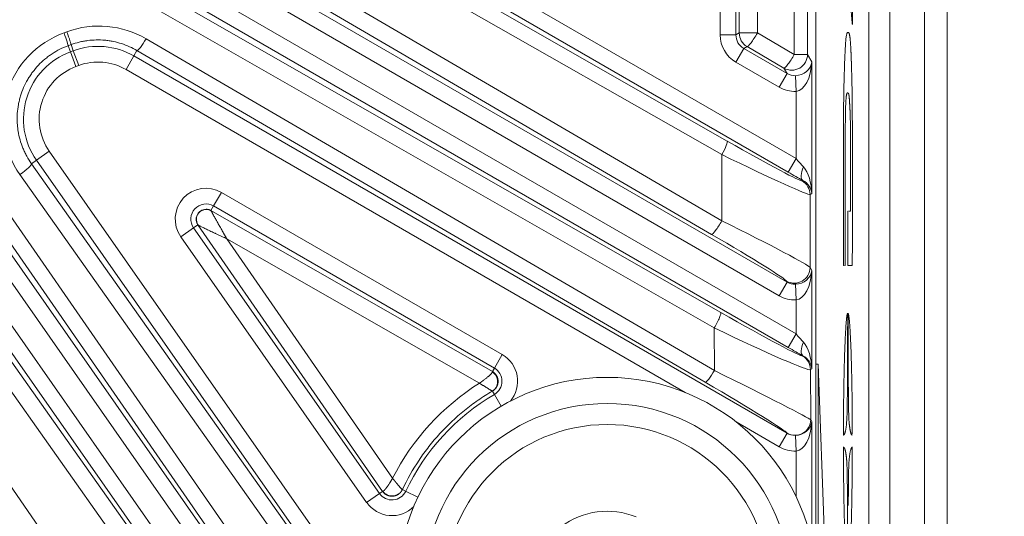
# Model space of a CAD drawing. Header units: millimetres. Extents: x 4 to 836, y 5 to 589.
# Tile 126 of 163: x 707 to 726, y 293 to 302. Entities that reach past the tile are written whole.
import ezdxf

# ---------------------------------------------------------------- set-up
doc = ezdxf.new("R2010")
doc.units = ezdxf.units.MM
doc.layers.add('1', color=7, linetype='Continuous', true_color=0xffffff)
doc.styles.add('ideas_simplex', font='simplex.shx')
doc.dimstyles.get("Standard").update_dxf_attribs({"dimtxt": 0.18, "dimasz": 0.18, "dimexe": 0.18, "dimexo": 0.0625, "dimgap": 0.09, "dimtad": 0, "dimtih": 1, "dimtoh": 1, "dimdec": 4, "dimzin": 0, "dimdsep": 46, "dimtxsty": 'Standard', "dimcen": 0.09, "dimadec": 0, "dimazin": 0, "dimtfac": 1, "dimtdec": 4, "dimtofl": 0, "dimtmove": 0, "dimatfit": 3, "dimfxl": 1, "dimtolj": 1, "dimtzin": 0, "dimarcsym": 0})

# ---------------------------------------------------------------- blocks, each defined once
blk = doc.blocks.new('_U3')
at = {"layer": '1', "color": 152, "lineweight": 13}
for p, q in [((707.442812, 308.75902), (787.573916, 308.75902)), ((726.830256, 256.097779), (787.573916, 256.097779))]:
    blk.add_line(p, q, dxfattribs=at)
at = {"layer": '1', "color": 27, "lineweight": 13}
blk.add_line((785.573916, 256.097779), (785.573916, 308.75902), dxfattribs=at)
at = {"layer": '1', "color": 87, "lineweight": 25}
for p, q in [((784.073916, 289.5309), (778.448916, 289.5309)), ((778.448916, 289.5309), (778.448916, 288.0309)), ((784.073916, 288.0309), (784.073916, 289.5309)), ((778.448916, 276.8259), (778.448916, 275.3259)), ((784.073916, 275.3259), (784.073916, 276.8259)), ((778.448916, 275.3259), (784.073916, 275.3259))]:
    blk.add_line(p, q, dxfattribs=at)
at = {"layer": '1', "color": 27, "lineweight": 18}
for points in [[(785.573916, 308.75902), (786.102897, 305.759022), (785.044935, 305.759018)], [(785.573916, 256.097779), (785.044935, 259.097777), (786.102897, 259.097781)]]:
    blk.add_solid(points, dxfattribs=at)
at = {"layer": '1', "color": 87, "linetype": 'Continuous', "lineweight": 25, "char_height": 3, "attachment_point": 7, "rotation": 90, "line_spacing_factor": 1.204819, "style": 'ideas_simplex'}
for s, insert in [('\\W1.2097;52,7', (776.607916, 276.7734)), ('\\W1.2097;2.07', (783.920416, 276.7734))]:
    blk.add_mtext(s, dxfattribs=dict(at, insert=insert))
blk = doc.blocks.new('_U7')
at = {"layer": '1', "color": 152, "lineweight": 13}
for p, q in [((727.832774, 357.09793), (811.109585, 357.09793)), ((708.853977, 241.643112), (811.109585, 241.643112))]:
    blk.add_line(p, q, dxfattribs=at)
at = {"layer": '1', "color": 27, "lineweight": 13}
blk.add_line((809.109585, 241.643112), (809.109585, 357.09793), dxfattribs=at)
at = {"layer": '1', "color": 87, "lineweight": 25}
for p, q in [((807.609585, 306.473021), (801.984585, 306.473021)), ((801.984585, 306.473021), (801.984585, 304.973021)), ((807.609585, 304.973021), (807.609585, 306.473021)), ((801.984585, 293.768021), (801.984585, 292.268021)), ((807.609585, 292.268021), (807.609585, 293.768021)), ((801.984585, 292.268021), (807.609585, 292.268021))]:
    blk.add_line(p, q, dxfattribs=at)
at = {"layer": '1', "color": 27, "lineweight": 18}
for points in [[(809.109585, 357.09793), (809.638566, 354.097932), (808.580604, 354.097928)], [(809.109585, 241.643112), (808.580604, 244.64311), (809.638566, 244.643114)]]:
    blk.add_solid(points, dxfattribs=at)
at = {"layer": '1', "color": 87, "linetype": 'Continuous', "lineweight": 25, "char_height": 3, "attachment_point": 7, "rotation": 90, "line_spacing_factor": 1.204819, "style": 'ideas_simplex'}
for s, insert in [('\\W1.1692;115,5', (800.143585, 292.230521)), ('\\W1.2097;4.55', (807.456085, 293.715521))]:
    blk.add_mtext(s, dxfattribs=dict(at, insert=insert))

msp = doc.modelspace()

# ---------------------------------------------------------------- linework, layer by layer
at = {"layer": '1', "color": 143, "linetype": 'Continuous', "lineweight": 13}
for p, q in [((724.168, 265.064), (724.168, 348.132)), ((724.601, 348.132), (724.601, 265.064))]:
    msp.add_line(p, q, dxfattribs=at)
at = {"layer": '1', "color": 143, "linetype": 'Continuous', "lineweight": 18}
msp.add_line((723.504, 347.93), (723.504, 265.265), dxfattribs=at)
at = {"layer": '1', "color": 252, "linetype": 'Continuous', "lineweight": 18}
msp.add_line((723.104, 347.847), (723.104, 268.213), dxfattribs=at)
at = {"layer": '1', "color": 27, "linetype": 'Continuous', "lineweight": 18}
for p, q in [((722.095, 291.87), (722.095, 343.326)), ((710.534, 298.784), (715.912, 295.711)), ((713.813, 293.421), (710.286, 298.513))]:
    msp.add_line(p, q, dxfattribs=at)
at = {"layer": '1', "color": 27, "linetype": 'Continuous', "lineweight": 13}
for p, q in [((721.681, 301.766), (721.681, 333.43)), ((721.933, 333.43), (721.933, 301.766)), ((720.264, 302.14), (720.264, 333.055)), ((720.564, 333.055), (720.564, 302.14)), ((720.628, 302.177), (720.628, 333.018)), ((720.975, 333.018), (720.975, 302.177)), ((712.043, 305.362), (721.714, 299.778)), ((711.778, 305.035), (720.399, 300.113)), ((721.564, 299.519), (711.894, 305.102)), ((720.296, 299.853), (711.675, 304.776)), ((710.816, 304.124), (720.296, 298.59)), ((710.559, 303.76), (721.544, 297.418)), ((720.1, 298.33), (710.619, 303.864)), ((721.394, 297.158), (710.409, 303.5)), ((709.649, 303.396), (721.714, 296.43)), ((721.564, 296.17), (709.499, 303.136)), ((709.438, 303.03), (720.277, 296.838)), ((720.152, 296.544), (709.313, 302.736)), ((707.726, 302.18), (707.781, 302.201)), ((720.564, 302.14), (720.628, 302.177)), ((720.975, 302.177), (720.628, 302.177)), ((720.975, 302.177), (721.681, 301.766)), ((709.295, 302.066), (720.155, 295.73)), ((720.264, 302.14), (720.564, 302.14)), ((707.86, 301.954), (707.805, 301.934)), ((707.805, 301.934), (707.848, 301.817)), ((707.848, 301.817), (707.903, 301.837)), ((707.951, 301.536), (707.848, 301.817)), ((707.903, 301.837), (707.86, 301.954)), ((708.006, 301.556), (707.903, 301.837)), ((709.12, 301.841), (709.061, 301.738)), ((719.98, 295.505), (709.12, 301.841)), ((720.564, 301.621), (720.714, 301.881)), ((720.778, 301.918), (720.714, 301.881)), ((720.714, 301.881), (721.544, 301.401)), ((721.484, 301.506), (720.778, 301.918)), ((708.911, 301.478), (709.061, 301.738)), ((709.061, 301.738), (721.544, 294.531)), ((721.394, 301.142), (720.564, 301.621)), ((721.933, 301.766), (721.681, 301.766)), ((721.933, 301.766), (722.014, 301.626)), ((722.014, 301.626), (722.014, 299.109)), ((708.006, 301.556), (707.951, 301.536)), ((719.597, 295.309), (708.911, 301.478)), ((721.544, 301.401), (721.484, 301.506)), ((721.394, 301.142), (721.544, 301.401)), ((721.704, 301.361), (721.714, 301.061)), ((721.714, 299.778), (721.714, 301.061)), ((705.401, 300.559), (715.629, 285.796)), ((705.029, 300.351), (716.585, 283.847)), ((715.358, 285.659), (705.131, 300.422)), ((716.339, 283.675), (704.783, 300.179)), ((707.198, 299.745), (707.104, 299.679)), ((707.444, 299.917), (707.198, 299.745)), ((718.089, 284.191), (707.198, 299.745)), ((707.444, 299.917), (714.537, 289.787)), ((720.296, 298.59), (720.296, 299.853)), ((721.714, 299.778), (721.564, 299.519)), ((707.104, 299.679), (716.849, 285.908)), ((704.711, 299.461), (715.283, 284.363)), ((716.629, 285.702), (706.883, 299.472)), ((721.832, 299.351), (721.846, 299.359)), ((704.368, 299.221), (713.743, 285.974)), ((715.038, 284.191), (704.466, 299.289)), ((713.497, 285.75), (704.122, 298.996)), ((710.585, 298.872), (710.734, 299.132)), ((710.734, 299.132), (716.099, 296.034)), ((722.014, 299.109), (721.982, 299.091)), ((721.982, 299.091), (721.982, 297.697)), ((710.534, 298.784), (710.585, 298.872)), ((715.949, 295.775), (710.585, 298.872)), ((709.957, 298.283), (710.202, 298.455)), ((710.285, 298.513), (710.202, 298.455)), ((710.202, 298.455), (713.755, 293.381)), ((713.509, 293.209), (709.957, 298.283)), ((715.664, 295.487), (710.836, 298.246)), ((710.836, 298.246), (714.005, 293.671)), ((703.523, 298.116), (712.088, 285.75)), ((721.982, 297.697), (722.014, 297.642)), ((722.014, 297.642), (722.014, 295.761)), ((721.394, 297.158), (721.544, 297.418)), ((721.544, 297.418), (721.533, 297.437)), ((721.714, 297.078), (721.704, 297.377)), ((721.714, 296.43), (721.714, 297.078)), ((720.155, 295.73), (720.152, 296.544)), ((721.564, 296.17), (721.714, 296.43)), ((715.949, 295.775), (716.099, 296.034)), ((721.84, 296.006), (721.846, 296.01)), ((715.912, 295.711), (715.949, 295.775)), ((722.014, 295.761), (721.99, 295.747)), ((721.99, 295.747), (721.994, 294.791)), ((715.951, 295.274), (715.914, 295.337)), ((715.951, 295.274), (716.082, 295.049)), ((721.394, 294.271), (720.571, 294.747)), ((721.994, 294.791), (722.014, 294.755)), ((722.014, 294.755), (722.014, 292.441)), ((721.394, 294.271), (721.544, 294.531)), ((721.544, 294.531), (721.544, 294.531)), ((721.714, 294.191), (721.704, 294.49)), ((721.714, 293.32), (721.714, 294.191)), ((713.509, 293.209), (713.755, 293.381)), ((713.755, 293.381), (713.813, 293.421)), ((714.191, 293.453), (714.254, 293.423)), ((714.49, 293.311), (714.254, 293.423))]:
    msp.add_line(p, q, dxfattribs=at)
at = {"layer": '1', "color": 18, "linetype": 'Continuous', "lineweight": 18}
for p, q in [((722.095, 295.849), (722.139, 295.849)), ((722.139, 295.849), (722.139, 281.032)), ((722.264, 292.277), (722.139, 295.849))]:
    msp.add_line(p, q, dxfattribs=at)
at = {"layer": '1', "color": 7, "linetype": 'Continuous', "lineweight": 18}
msp.add_line((722.62, 294.491), (722.63, 294.491), dxfattribs=at)
at = {"layer": '1', "color": 9, "linetype": 'Continuous', "lineweight": 18}
for radius in [4, 3.5]:
    msp.add_circle((718.104, 291.598), radius, dxfattribs=at)
at = {"layer": '1', "color": 9, "linetype": 'Continuous', "lineweight": 13}
msp.add_circle((718.104, 291.598), 3.1, dxfattribs=at)
at = {"layer": '1', "color": 27, "linetype": 'Continuous', "lineweight": 13}
for centre, radius, start, end in [((708.321, 300.531), 1.37, 110.2005, 215), ((708.376, 300.552), 1.37, 60, 110.2005), ((708.376, 300.552), 1.07, 60, 110.2005), ((708.321, 300.531), 1.07, 110.2005, 215), ((710.44, 298.621), 0.59, 60, 215), ((710.44, 298.621), 0.29, 60, 215), ((715.804, 295.524), 0.59, 320.1273, 60), ((715.804, 295.524), 0.29, 300.3629, 60), ((718.104, 291.598), 4.26, 120.3629, 154.6371), ((713.993, 293.547), 0.29, 215, 334.6371), ((713.993, 293.547), 0.59, 215, 314.8727)]:
    msp.add_arc(centre, radius, start, end, dxfattribs=at)
at = {"layer": '1', "color": 9, "linetype": 'Continuous', "lineweight": 18}
msp.add_arc((718.104, 291.598), 1.443, 67.4773, 127.4773, dxfattribs=at)
at = {"layer": '1', "color": 27, "linetype": 'Continuous', "lineweight": 13}
for centre, major_axis, ratio, start_param, end_param in [((708.395, 300.524), (-1.033, 1.456), 0.999987, 5.13785, 6.017267), ((708.34, 300.504), (-1.033, 1.456), 0.999987, 6.017267, 7.852706), ((707.701, 302.215), (-0.103, 0.282), 0.037783, 3.176524, 4.574549), ((707.756, 302.235), (-0.103, 0.282), 0.037783, 3.176524, 4.574549), ((720.928, 302.177), (0.15, -0.26), 0.999188, 4.189142, 5.235636), ((720.928, 302.177), (0.151, 0.259), 0.135523, 3.176824, 4.791334), ((709.27, 302.101), (0.151, 0.259), 0.129939, 3.176798, 4.653577), ((720.865, 302.141), (-0.52, -0.3), 0.999188, 5.759938, 6.806432), ((720.865, 302.141), (-0.26, -0.15), 0.997569, 5.759938, 6.806432), ((721.634, 301.766), (0.26, 0.15), 0.99757, 3.666246, 5.758532), ((721.634, 301.766), (0.151, 0.259), 0.135523, 3.176824, 4.791334), ((721.714, 301.626), (-0.293, -0.074), 0.867936, 1.321379, 2.857269), ((721.714, 301.626), (-0.015, -0.565), 0.530559, 0.048596, 1.584486), ((721.693, 301.662), (-0.151, 0.262), 0.992751, 2.095449, 2.651846), ((721.693, 301.662), (0.301, -0.521), 0.99757, 5.237042, 5.793439), ((720.25, 299.853), (0.149, 0.261), 0.136261, 4.790033, 6.24795), ((720.134, 300.334), (-1.7, 0.983), 0.030233, 1.745351, 3.124161), ((719.984, 300.074), (-2, 0.982), 0.027617, 1.741441, 3.120251), ((721.714, 299.803), (-0.3, 0.347), 0.034508, 1.610732, 2.100128), ((706.858, 299.507), (-0.245, -0.173), 0.14241, 1.570978, 3.106326), ((721.996, 299.618), (-0.146, -0.262), 0.422034, 4.94282, 6.24468), ((721.714, 299.109), (-0.014, 0.588), 0.509647, 4.70013, 5.746624), ((721.564, 299.543), (-0.6, 0.347), 0.030233, 1.588271, 2.077666), ((721.714, 299.109), (-0.267, 0.15), 0.922186, 3.687243, 4.733738), ((721.683, 299.091), (0.15, -0.26), 0.999188, 1.047549, 2.094043), ((720.25, 298.59), (-0.151, -0.259), 0.135523, 0.035232, 1.649742), ((719.984, 298.676), (-2, 0.982), 0.027617, 3.190064, 4.568874), ((719.834, 298.416), (-1.7, 0.983), 0.030233, 3.193974, 4.572784), ((721.683, 297.697), (-0.26, -0.15), 0.99757, 0.524653, 2.61694), ((721.714, 297.642), (-0.293, -0.074), 0.867936, 1.321379, 2.857269), ((721.714, 297.642), (-0.015, -0.565), 0.530559, 0.048596, 1.584486), ((721.693, 297.678), (-0.151, 0.262), 0.992751, 2.095449, 2.651846), ((721.693, 297.678), (0.301, -0.521), 0.99757, 5.237042, 5.793439), ((720.127, 296.579), (0.149, 0.26), 0.129405, 4.652393, 6.247983), ((720.137, 296.987), (-1.704, 0.98), 0.030298, 1.670422, 3.12404), ((719.987, 296.728), (-2.004, 0.98), 0.04178, 1.673469, 3.127088), ((721.714, 296.454), (-0.3, 0.347), 0.034508, 1.610732, 2.100128), ((721.564, 296.194), (-0.6, 0.347), 0.030233, 1.588271, 2.077666), ((721.996, 296.27), (0.146, 0.262), 0.422034, 1.801227, 3.103087), ((721.714, 295.761), (-0.014, 0.588), 0.509647, 4.70013, 5.746624), ((721.69, 295.747), (-0.15, 0.26), 0.999188, 4.189142, 5.235636), ((721.714, 295.761), (-0.267, 0.15), 0.922186, 3.687243, 4.733738), ((720.13, 295.765), (0.151, 0.259), 0.129939, 3.176798, 4.653577), ((719.991, 295.776), (-2.004, 0.988), 0.013807, 3.183614, 4.637233), ((718.115, 291.582), (-2.668, 3.76), 0.999987, 6.22647, 6.766617), ((719.841, 295.517), (-1.704, 0.99), 0.03044, 3.194587, 4.648206), ((721.694, 294.791), (0.26, 0.15), 0.99757, 3.666246, 5.758532), ((721.714, 294.755), (-0.293, -0.074), 0.867936, 1.321379, 2.857269), ((721.714, 294.755), (-0.015, -0.565), 0.530559, 0.048596, 1.584486), ((721.693, 294.792), (-0.151, 0.262), 0.992751, 2.095449, 2.651846), ((721.693, 294.792), (-0.301, 0.521), 0.99757, 2.095449, 2.651846)]:
    msp.add_ellipse(centre, major_axis=major_axis, ratio=ratio, start_param=start_param, end_param=end_param, dxfattribs=at)
at = {"layer": '1', "color": 7, "linetype": 'Continuous', "lineweight": 18}
for points, degree, knots in [([(722.739, 304.93), (722.739, 304.93), (722.736, 304.93), (722.732, 304.93), (722.727, 304.93), (722.722, 304.93), (722.722, 304.932), (722.722, 304.949), (722.722, 305.179), (722.722, 305.564), (722.722, 305.564), (722.722, 305.564), (722.702, 305.356), (722.687, 305.191), (722.663, 304.94), (722.663, 304.94), (722.663, 304.94), (722.695, 304.595), (722.738, 304.119), (722.774, 303.73), (722.791, 303.547), (722.791, 303.547), (722.791, 303.547), (722.791, 303.231), (722.791, 302.955), (722.791, 302.666), (722.791, 302.327), (722.791, 302.327), (722.791, 302.327), (722.779, 302.47), (722.773, 302.537), (722.755, 302.75), (722.722, 303.146), (722.683, 303.624), (722.659, 303.904), (722.634, 304.21), (722.633, 304.218), (722.624, 304.335), (722.616, 304.613), (722.616, 304.959), (722.616, 305.285), (722.623, 305.555), (722.633, 305.68), (722.633, 305.679), (722.633, 305.679), (722.633, 305.679), (722.633, 305.679), (722.633, 305.679), (722.633, 305.681), (722.633, 305.682)], 8, [0, 0, 0, 0, 0, 0, 0, 0, 0, 0.00961, 0.033766, 0.057922, 0.082078, 0.106234, 0.130389, 0.154545, 0.178701, 0.202857, 0.227013, 0.251169, 0.275325, 0.29948, 0.323636, 0.347792, 0.371948, 0.396104, 0.42026, 0.444415, 0.468571, 0.492727, 0.516883, 0.541039, 0.565195, 0.589351, 0.613506, 0.637662, 0.661818, 0.685974, 0.71013, 0.734286, 0.758442, 0.782597, 0.806753, 0.830909, 0.855065, 0.879221, 0.903377, 0.927532, 0.951688, 0.975844, 1, 1, 1, 1, 1, 1, 1, 1, 1]), ([(722.63, 297.735), (722.63, 297.735), (722.627, 297.735), (722.624, 297.735), (722.62, 297.735), (722.62, 297.735), (722.62, 297.735), (722.62, 298.398), (722.62, 299.125), (722.62, 299.868), (722.62, 299.896), (722.62, 300.56), (722.626, 301.069), (722.635, 301.373), (722.645, 301.729), (722.66, 302.02), (722.679, 302.193), (722.705, 302.193), (722.73, 302.193), (722.744, 302.113), (722.754, 302.011), (722.761, 301.903), (722.77, 301.702), (722.779, 301.365), (722.786, 301.107), (722.79, 300.713), (722.791, 300.195), (722.791, 300.195), (722.791, 299.916), (722.791, 299.916), (722.791, 299.916), (722.791, 299.545), (722.791, 299.23), (722.791, 298.795), (722.79, 298.351), (722.79, 298.061), (722.79, 297.735), (722.79, 297.735), (722.79, 297.735), (722.781, 297.735), (722.772, 297.735), (722.758, 297.735), (722.747, 297.735), (722.74, 297.735), (722.736, 297.735), (722.736, 297.735)], 6, [0, 0, 0, 0, 0, 0, 0, 0.010571, 0.036607, 0.062644, 0.08868, 0.114716, 0.140753, 0.166789, 0.192825, 0.218862, 0.244898, 0.270934, 0.296971, 0.323007, 0.349043, 0.37508, 0.401116, 0.427152, 0.453189, 0.479225, 0.505261, 0.531298, 0.557334, 0.58337, 0.609407, 0.635443, 0.661479, 0.687516, 0.713552, 0.739588, 0.765624, 0.791661, 0.817697, 0.843733, 0.86977, 0.895806, 0.921842, 0.947879, 0.973915, 0.999951, 1, 1, 1, 1, 1, 1, 1]), ([(722.703, 301.037), (722.701, 301.037), (722.696, 301.035), (722.687, 301.027), (722.674, 300.998), (722.664, 300.89), (722.658, 300.689), (722.654, 300.35), (722.654, 299.825), (722.654, 299.753), (722.654, 299.202), (722.654, 298.666), (722.654, 298.207), (722.654, 297.735), (722.654, 297.735), (722.654, 297.735), (722.649, 297.735), (722.645, 297.735), (722.641, 297.735), (722.64, 297.735)], 6, [0, 0, 0, 0, 0, 0, 0, 0.042792, 0.118078, 0.193364, 0.268649, 0.343935, 0.419221, 0.494506, 0.569792, 0.645078, 0.720363, 0.795649, 0.870935, 0.94622, 1, 1, 1, 1, 1, 1, 1]), ([(722.756, 299.709), (722.756, 299.74), (722.756, 299.8), (722.756, 299.903), (722.756, 300.15), (722.754, 300.416), (722.751, 300.575), (722.746, 300.716), (722.738, 300.836), (722.733, 300.928), (722.727, 300.988), (722.721, 301.014), (722.716, 301.025), (722.714, 301.029)], 6, [0, 0, 0, 0, 0, 0, 0, 0.127686, 0.255372, 0.383058, 0.510745, 0.638431, 0.766117, 0.893803, 1, 1, 1, 1, 1, 1, 1]), ([(722.75, 298.773), (722.75, 298.773), (722.752, 298.773), (722.754, 298.773), (722.756, 298.773), (722.756, 298.773), (722.756, 298.773), (722.756, 298.961), (722.756, 299.217), (722.756, 299.496), (722.756, 299.615), (722.756, 299.679), (722.756, 299.709)], 6, [0, 0, 0, 0, 0, 0, 0, 0.028729, 0.190608, 0.352486, 0.514365, 0.676243, 0.838122, 1, 1, 1, 1, 1, 1, 1]), ([(722.728, 297.735), (722.726, 297.735), (722.722, 297.735), (722.717, 297.735), (722.712, 297.735), (722.705, 297.735), (722.705, 297.735), (722.705, 297.735), (722.705, 298.007), (722.705, 298.248), (722.705, 298.496), (722.705, 298.762), (722.705, 298.773), (722.705, 298.773), (722.708, 298.773), (722.711, 298.773), (722.712, 298.773)], 6, [0, 0, 0, 0, 0, 0, 0, 0.05168, 0.148746, 0.245813, 0.342879, 0.439946, 0.537012, 0.634079, 0.731146, 0.828212, 0.925279, 1, 1, 1, 1, 1, 1, 1]), ([(722.721, 298.773), (722.722, 298.773), (722.726, 298.773), (722.73, 298.773), (722.734, 298.773), (722.737, 298.773), (722.74, 298.773), (722.742, 298.773), (722.743, 298.773)], 6, [0, 0, 0, 0, 0, 0, 0, 0.336757, 0.962847, 1, 1, 1, 1, 1, 1, 1]), ([(722.787, 294.492), (722.785, 294.492), (722.782, 294.494), (722.774, 294.5), (722.757, 294.526), (722.731, 294.682), (722.723, 294.811), (722.72, 294.91), (722.719, 294.987), (722.715, 295.21), (722.712, 295.606), (722.709, 296.185), (722.709, 296.586), (722.709, 296.824), (722.709, 296.824), (722.709, 296.824), (722.709, 296.824), (722.709, 296.824), (722.709, 296.823), (722.71, 296.823)], 5, [0, 0, 0, 0, 0, 0, 0.055849, 0.123288, 0.190728, 0.258167, 0.325606, 0.393046, 0.460485, 0.527924, 0.595364, 0.662803, 0.730243, 0.797682, 0.865121, 0.932561, 1, 1, 1, 1, 1, 1]), ([(722.71, 296.823), (722.71, 296.822), (722.711, 296.821), (722.713, 296.816), (722.719, 296.799), (722.733, 296.708), (722.748, 296.517), (722.765, 296.162), (722.777, 295.734), (722.787, 295.159), (722.789, 294.801), (722.79, 294.607), (722.79, 294.541), (722.79, 294.519), (722.79, 294.512)], 5, [0, 0, 0, 0, 0, 0, 0.10399, 0.207979, 0.311969, 0.415958, 0.519948, 0.623937, 0.727927, 0.831917, 0.935906, 1, 1, 1, 1, 1, 1]), ([(722.7, 291.938), (722.7, 291.939), (722.699, 291.94), (722.696, 291.945), (722.691, 291.961), (722.681, 292.026), (722.669, 292.145), (722.659, 292.315), (722.651, 292.484), (722.645, 292.641), (722.64, 292.799), (722.635, 292.96), (722.63, 293.197), (722.626, 293.405), (722.624, 293.629), (722.621, 293.838), (722.62, 294.032), (722.62, 294.217), (722.62, 294.252), (722.62, 294.27), (722.621, 294.27), (722.622, 294.269), (722.624, 294.268), (722.625, 294.267), (722.626, 294.267)], 5, [0, 0, 0, 0, 0, 0, 0.052025, 0.10405, 0.156075, 0.2081, 0.260125, 0.31215, 0.364176, 0.416201, 0.468226, 0.520251, 0.572276, 0.624301, 0.676326, 0.728351, 0.780376, 0.832401, 0.884426, 0.936451, 0.988476, 1, 1, 1, 1, 1, 1]), ([(722.628, 294.265), (722.629, 294.264), (722.631, 294.261), (722.637, 294.254), (722.649, 294.234), (722.664, 294.171), (722.677, 294.077), (722.684, 294.002), (722.688, 293.899), (722.689, 293.851), (722.693, 293.71), (722.696, 293.435), (722.699, 292.997), (722.7, 292.573), (722.701, 292.243), (722.701, 292.036), (722.701, 291.991), (722.701, 291.957), (722.701, 291.937), (722.701, 291.937), (722.701, 291.937), (722.701, 291.937), (722.701, 291.937), (722.7, 291.937), (722.7, 291.938)], 5, [0, 0, 0, 0, 0, 0, 0.025643, 0.076925, 0.128207, 0.179489, 0.230771, 0.282053, 0.333335, 0.384617, 0.435899, 0.487181, 0.538463, 0.589744, 0.641026, 0.692308, 0.74359, 0.794872, 0.846154, 0.897436, 0.948718, 1, 1, 1, 1, 1, 1]), ([(722.79, 294.266), (722.79, 294.265), (722.79, 294.261), (722.79, 294.25), (722.79, 294.224), (722.79, 294.187), (722.789, 293.987), (722.787, 293.715), (722.783, 293.409), (722.778, 293.118), (722.773, 292.889), (722.767, 292.689), (722.76, 292.507), (722.752, 292.339), (722.74, 292.142), (722.73, 292.03), (722.722, 291.977), (722.716, 291.953), (722.713, 291.945), (722.712, 291.941), (722.711, 291.94), (722.71, 291.939), (722.71, 291.939)], 6, [0, 0, 0, 0, 0, 0, 0, 0.060444, 0.120888, 0.181332, 0.241776, 0.30222, 0.362665, 0.423109, 0.483553, 0.543997, 0.604441, 0.664885, 0.725329, 0.785773, 0.846217, 0.906661, 0.967105, 1, 1, 1, 1, 1, 1, 1]), ([(722.712, 293.15), (722.712, 293.18), (722.713, 293.258), (722.714, 293.391), (722.716, 293.576), (722.718, 293.749), (722.72, 293.851), (722.721, 293.898), (722.724, 293.968), (722.733, 294.084), (722.746, 294.171), (722.762, 294.231), (722.775, 294.258), (722.783, 294.267), (722.787, 294.269), (722.789, 294.27), (722.79, 294.27), (722.79, 294.27), (722.79, 294.27), (722.79, 294.27), (722.79, 294.27), (722.79, 294.27), (722.79, 294.268), (722.79, 294.266)], 6, [0, 0, 0, 0, 0, 0, 0, 0.035599, 0.092329, 0.149058, 0.205788, 0.262517, 0.319247, 0.375976, 0.432706, 0.489435, 0.546164, 0.602894, 0.659623, 0.716353, 0.773082, 0.829812, 0.886541, 0.943271, 1, 1, 1, 1, 1, 1, 1])]:
    msp.add_open_spline(points, degree=degree, knots=knots, dxfattribs=at)
at = {"layer": '1', "color": 27, "linetype": 'Continuous', "lineweight": 13}
for points, knots in [([(709.12, 301.841), (709.073, 301.869), (708.977, 301.918), (708.826, 301.976), (708.721, 302.004), (708.64, 302.02), (708.613, 302.025), (708.559, 302.033), (708.532, 302.036), (708.451, 302.043), (708.343, 302.047), (708.234, 302.039), (708.152, 302.029), (708.125, 302.024), (708.071, 302.014), (708.044, 302.009), (707.964, 301.989), (707.912, 301.973), (707.86, 301.954)], [0, 0, 0, 0, 0.125, 0.25, 0.375, 0.375, 0.4375, 0.4375, 0.5, 0.5, 0.625, 0.75, 0.75, 0.8125, 0.8125, 0.875, 0.875, 1, 1, 1, 1]), ([(707.805, 301.934), (707.75, 301.914), (707.646, 301.868), (707.547, 301.811), (707.476, 301.764), (707.44, 301.74), (707.406, 301.714), (707.384, 301.696), (707.372, 301.687), (707.317, 301.641), (707.234, 301.562), (707.161, 301.475), (707.109, 301.407), (707.093, 301.383), (707.061, 301.336), (707.046, 301.311), (707.003, 301.237), (706.951, 301.135), (706.912, 301.029), (706.887, 300.947), (706.879, 300.92), (706.866, 300.864), (706.86, 300.836), (706.844, 300.752), (706.83, 300.64), (706.829, 300.527), (706.833, 300.442), (706.835, 300.414), (706.841, 300.357), (706.844, 300.329), (706.858, 300.245), (706.882, 300.135), (706.919, 300.029), (706.951, 299.951), (706.962, 299.925), (706.987, 299.873), (707, 299.848), (707.041, 299.774), (707.071, 299.725), (707.104, 299.679)], [0, 0, 0, 0, 0.0625, 0.125, 0.125, 0.15625, 0.171875, 0.171875, 0.1875, 0.1875, 0.25, 0.3125, 0.3125, 0.34375, 0.34375, 0.375, 0.375, 0.4375, 0.5, 0.5, 0.53125, 0.53125, 0.5625, 0.5625, 0.625, 0.6875, 0.6875, 0.71875, 0.71875, 0.75, 0.75, 0.8125, 0.875, 0.875, 0.90625, 0.90625, 0.9375, 0.9375, 1, 1, 1, 1]), ([(710.286, 298.513), (710.263, 298.546), (710.252, 298.588), (710.258, 298.671), (710.276, 298.712), (710.334, 298.774), (710.373, 298.795), (710.456, 298.809), (710.499, 298.802), (710.535, 298.782)], [0, 0, 0, 0, 0.25, 0.25, 0.5, 0.5, 0.75, 0.75, 1, 1, 1, 1]), ([(710.535, 298.782), (710.535, 298.782), (710.536, 298.78), (710.537, 298.777), (710.539, 298.774), (710.542, 298.769), (710.545, 298.764), (710.548, 298.758), (710.552, 298.751), (710.556, 298.743), (710.561, 298.735), (710.566, 298.725), (710.571, 298.715), (710.577, 298.704), (710.587, 298.687), (710.6, 298.663), (710.619, 298.629), (710.641, 298.591), (710.669, 298.541), (710.706, 298.476), (710.736, 298.422), (710.755, 298.389), (710.76, 298.381), (710.765, 298.372), (710.77, 298.362), (710.776, 298.351), (710.782, 298.34), (710.789, 298.329), (710.796, 298.316), (710.803, 298.303), (710.811, 298.29), (710.819, 298.276), (710.827, 298.261), (710.833, 298.251), (710.836, 298.246)], [0, 0, 0, 0, 0.016748, 0.033644, 0.050768, 0.068192, 0.085987, 0.104219, 0.122949, 0.142235, 0.162128, 0.182676, 0.203921, 0.225903, 0.248657, 0.302755, 0.362659, 0.428595, 0.500733, 0.615539, 0.751327, 0.764149, 0.778022, 0.792946, 0.80892, 0.825947, 0.844024, 0.863152, 0.883332, 0.904563, 0.926845, 0.950179, 0.974564, 1, 1, 1, 1]), ([(710.286, 298.513), (710.287, 298.512), (710.289, 298.51), (710.295, 298.507), (710.298, 298.504), (710.308, 298.499), (710.313, 298.496), (710.325, 298.49), (710.332, 298.486), (710.347, 298.478), (710.357, 298.474), (710.376, 298.464), (710.387, 298.458), (710.408, 298.448), (710.419, 298.442), (710.442, 298.431), (710.454, 298.425), (710.473, 298.416), (710.481, 298.412), (710.496, 298.405), (710.503, 298.401), (710.525, 298.391), (710.54, 298.384), (710.57, 298.37), (710.592, 298.359), (710.615, 298.348), (710.63, 298.341), (710.638, 298.337), (710.662, 298.326), (710.678, 298.318), (710.711, 298.303), (710.727, 298.296), (710.759, 298.281), (710.774, 298.274), (710.805, 298.26), (710.821, 298.253), (710.836, 298.246)], [0, 0, 0, 0, 0.044558, 0.044558, 0.089115, 0.089115, 0.133673, 0.133673, 0.178231, 0.178231, 0.236549, 0.236549, 0.294867, 0.294867, 0.353185, 0.353185, 0.411503, 0.411503, 0.447724, 0.447724, 0.483945, 0.483945, 0.556388, 0.556388, 0.62883, 0.665051, 0.665051, 0.701272, 0.701272, 0.775954, 0.775954, 0.850636, 0.850636, 0.925318, 0.925318, 1, 1, 1, 1]), ([(715.664, 295.487), (715.667, 295.489), (715.672, 295.493), (715.68, 295.498), (715.688, 295.503), (715.695, 295.508), (715.701, 295.513), (715.708, 295.517), (715.714, 295.522), (715.719, 295.526), (715.725, 295.53), (715.73, 295.533), (715.734, 295.537), (715.739, 295.54), (715.743, 295.543), (715.747, 295.546), (715.75, 295.548), (715.76, 295.556), (715.776, 295.568), (715.796, 295.584), (715.814, 295.599), (715.83, 295.611), (715.842, 295.622), (715.852, 295.631), (715.862, 295.64), (715.871, 295.649), (715.879, 295.657), (715.886, 295.664), (715.892, 295.671), (715.897, 295.678), (715.902, 295.684), (715.906, 295.689), (715.909, 295.694), (715.911, 295.698), (715.912, 295.701), (715.912, 295.702)], [0, 0, 0, 0, 0.02207, 0.043279, 0.063626, 0.083112, 0.101736, 0.1195, 0.136401, 0.152442, 0.16762, 0.181938, 0.195394, 0.207989, 0.219723, 0.230595, 0.240606, 0.249756, 0.318537, 0.383155, 0.443629, 0.49998, 0.542086, 0.583524, 0.62431, 0.664458, 0.703985, 0.742907, 0.781241, 0.819007, 0.856222, 0.892908, 0.929085, 0.964775, 1, 1, 1, 1]), ([(715.912, 295.711), (715.914, 295.71), (715.919, 295.708), (715.924, 295.704), (715.93, 295.7), (715.936, 295.696), (715.941, 295.692), (715.947, 295.687), (715.952, 295.682), (715.957, 295.678), (715.961, 295.673), (715.966, 295.668), (715.97, 295.663), (715.974, 295.658), (715.978, 295.652), (715.982, 295.647), (715.986, 295.641), (715.989, 295.636), (715.993, 295.63), (715.996, 295.625), (715.999, 295.619), (716.001, 295.613), (716.004, 295.607), (716.006, 295.601), (716.008, 295.595), (716.01, 295.59), (716.012, 295.584), (716.014, 295.578), (716.015, 295.572), (716.016, 295.566), (716.018, 295.56), (716.018, 295.554), (716.019, 295.548), (716.02, 295.542), (716.02, 295.536), (716.02, 295.53), (716.021, 295.522), (716.02, 295.512), (716.019, 295.5), (716.018, 295.488), (716.015, 295.476), (716.012, 295.463), (716.008, 295.451), (716.003, 295.439), (715.998, 295.427), (715.992, 295.415), (715.985, 295.404), (715.977, 295.393), (715.968, 295.382), (715.959, 295.372), (715.949, 295.362), (715.938, 295.353), (715.926, 295.344), (715.918, 295.339), (715.914, 295.337)], [0, 0, 0, 0, 0.01571, 0.031336, 0.046877, 0.062333, 0.077705, 0.092994, 0.108197, 0.123317, 0.138353, 0.153305, 0.168173, 0.182957, 0.197657, 0.212274, 0.226807, 0.241256, 0.255622, 0.269905, 0.284105, 0.298221, 0.312254, 0.326204, 0.340071, 0.353855, 0.367557, 0.381175, 0.394711, 0.408164, 0.421535, 0.434823, 0.448029, 0.461152, 0.474194, 0.487153, 0.50003, 0.526623, 0.553564, 0.580855, 0.608496, 0.636488, 0.664832, 0.693528, 0.722576, 0.751978, 0.781735, 0.811846, 0.842313, 0.873135, 0.904315, 0.935852, 0.967747, 1, 1, 1, 1]), ([(715.912, 295.336), (715.919, 295.341), (715.927, 295.346), (715.941, 295.357), (715.96, 295.375), (715.976, 295.397), (716.002, 295.444), (716.011, 295.48), (716.012, 295.552), (716.002, 295.589), (715.968, 295.654), (715.943, 295.682), (715.912, 295.702)], [0, 0, 0, 0, 0.0625, 0.0625, 0.125, 0.25, 0.25, 0.5, 0.5, 0.75, 0.75, 1, 1, 1, 1]), ([(715.664, 295.487), (715.671, 295.483), (715.677, 295.479), (715.69, 295.471), (715.696, 295.467), (715.709, 295.459), (715.715, 295.455), (715.728, 295.448), (715.734, 295.444), (715.746, 295.436), (715.752, 295.432), (715.765, 295.425), (715.771, 295.421), (715.783, 295.413), (715.789, 295.41), (715.8, 295.403), (715.806, 295.399), (715.817, 295.392), (715.823, 295.388), (715.834, 295.381), (715.84, 295.378), (715.851, 295.371), (715.856, 295.368), (715.865, 295.362), (715.87, 295.359), (715.876, 295.355), (715.879, 295.354), (715.883, 295.351), (715.886, 295.35), (715.892, 295.346), (715.896, 295.344), (715.902, 295.341), (715.905, 295.339), (715.909, 295.337), (715.911, 295.336), (715.912, 295.336)], [0, 0, 0, 0, 0.051985, 0.051985, 0.10397, 0.10397, 0.155955, 0.155955, 0.207941, 0.207941, 0.262691, 0.262691, 0.317442, 0.317442, 0.372192, 0.372192, 0.426943, 0.426943, 0.489418, 0.489418, 0.551893, 0.551893, 0.614368, 0.614368, 0.676843, 0.676843, 0.717238, 0.717238, 0.757633, 0.757633, 0.838422, 0.838422, 0.919211, 0.919211, 1, 1, 1, 1]), ([(715.912, 295.336), (715.818, 295.282), (715.727, 295.223), (715.593, 295.131), (715.549, 295.099), (715.463, 295.034), (715.42, 295.001), (715.21, 294.831), (715.053, 294.683), (714.836, 294.446), (714.766, 294.364), (714.667, 294.236), (714.634, 294.193), (714.571, 294.106), (714.54, 294.061), (714.389, 293.837), (714.283, 293.649), (714.191, 293.454)], [0, 0, 0, 0, 0.125, 0.125, 0.1875, 0.1875, 0.25, 0.25, 0.5, 0.5, 0.625, 0.625, 0.6875, 0.6875, 0.75, 0.75, 1, 1, 1, 1]), ([(715.914, 295.337), (715.914, 295.337), (715.913, 295.337), (715.913, 295.337), (715.913, 295.337), (715.912, 295.336), (715.912, 295.336)], [0, 0, 0, 0, 0.256832, 0.508652, 0.756136, 1, 1, 1, 1]), ([(713.818, 293.42), (713.818, 293.42), (713.819, 293.42), (713.821, 293.421), (713.823, 293.422), (713.825, 293.423), (713.827, 293.424), (713.829, 293.426), (713.832, 293.428), (713.834, 293.43), (713.837, 293.432), (713.84, 293.435), (713.843, 293.437), (713.846, 293.44), (713.849, 293.444), (713.853, 293.447), (713.856, 293.451), (713.86, 293.455), (713.864, 293.46), (713.868, 293.465), (713.872, 293.469), (713.876, 293.475), (713.88, 293.48), (713.885, 293.486), (713.889, 293.492), (713.896, 293.501), (713.906, 293.515), (713.919, 293.533), (713.933, 293.554), (713.945, 293.572), (713.953, 293.585), (713.958, 293.593), (713.964, 293.603), (713.971, 293.614), (713.978, 293.626), (713.986, 293.64), (713.996, 293.655), (714.002, 293.665), (714.005, 293.671)], [0, 0, 0, 0, 0.019084, 0.038296, 0.05764, 0.07712, 0.096738, 0.116498, 0.136405, 0.15646, 0.176668, 0.197031, 0.217553, 0.238236, 0.259084, 0.280099, 0.301285, 0.322643, 0.344177, 0.36589, 0.387783, 0.40986, 0.432122, 0.454573, 0.477214, 0.500047, 0.556429, 0.61691, 0.681513, 0.750255, 0.769518, 0.792196, 0.81829, 0.8478, 0.880726, 0.917068, 0.956826, 1, 1, 1, 1]), ([(714.005, 293.671), (714.007, 293.668), (714.011, 293.663), (714.017, 293.656), (714.022, 293.649), (714.027, 293.643), (714.032, 293.637), (714.037, 293.631), (714.041, 293.625), (714.045, 293.62), (714.049, 293.615), (714.053, 293.611), (714.056, 293.607), (714.059, 293.603), (714.062, 293.599), (714.065, 293.596), (714.067, 293.593), (714.07, 293.59), (714.077, 293.581), (714.089, 293.567), (714.104, 293.548), (714.118, 293.532), (714.129, 293.519), (714.138, 293.508), (714.146, 293.499), (714.154, 293.491), (714.16, 293.484), (714.166, 293.477), (714.172, 293.472), (714.176, 293.467), (714.18, 293.463), (714.184, 293.459), (714.186, 293.457), (714.188, 293.455), (714.19, 293.454), (714.191, 293.454), (714.191, 293.454)], [0, 0, 0, 0, 0.021733, 0.042583, 0.062553, 0.081642, 0.099852, 0.117183, 0.133635, 0.149209, 0.163906, 0.177726, 0.190669, 0.202737, 0.213929, 0.224245, 0.233687, 0.242255, 0.249948, 0.319016, 0.383672, 0.443951, 0.499888, 0.541969, 0.583386, 0.624154, 0.66429, 0.703812, 0.742736, 0.781081, 0.818863, 0.856102, 0.892816, 0.929023, 0.964745, 1, 1, 1, 1]), ([(713.818, 293.42), (713.841, 293.39), (713.871, 293.366), (713.94, 293.336), (713.978, 293.33), (714.052, 293.337), (714.088, 293.35), (714.134, 293.381), (714.155, 293.4), (714.172, 293.422), (714.182, 293.437), (714.187, 293.445), (714.191, 293.454)], [0, 0, 0, 0, 0.25, 0.25, 0.5, 0.5, 0.75, 0.75, 0.875, 0.9375, 0.9375, 1, 1, 1, 1])]:
    msp.add_open_spline(points, degree=3, knots=knots, dxfattribs=at)
at = {"layer": '1', "color": 27, "linetype": 'Continuous', "lineweight": 18}
for points, knots in [([(710.285, 298.513), (710.284, 298.515), (710.281, 298.519), (710.278, 298.525), (710.274, 298.531), (710.271, 298.537), (710.268, 298.543), (710.266, 298.549), (710.263, 298.555), (710.261, 298.561), (710.259, 298.567), (710.258, 298.572), (710.256, 298.578), (710.255, 298.584), (710.254, 298.59), (710.253, 298.595), (710.253, 298.601), (710.252, 298.607), (710.252, 298.612), (710.252, 298.617), (710.252, 298.622), (710.252, 298.628), (710.253, 298.642), (710.256, 298.665), (710.266, 298.696), (710.281, 298.724), (710.304, 298.753), (710.339, 298.782), (710.386, 298.804), (710.425, 298.809), (710.45, 298.809), (710.461, 298.808), (710.473, 298.806), (710.485, 298.804), (710.497, 298.8), (710.509, 298.796), (710.522, 298.791), (710.53, 298.786), (710.534, 298.784)], [0, 0, 0, 0, 0.013987, 0.027767, 0.041338, 0.054702, 0.067859, 0.080808, 0.09355, 0.106086, 0.118415, 0.130538, 0.142454, 0.154164, 0.165669, 0.176968, 0.188062, 0.19895, 0.209633, 0.220112, 0.230386, 0.240456, 0.250322, 0.314813, 0.377949, 0.439778, 0.500351, 0.597693, 0.699197, 0.805064, 0.825987, 0.84789, 0.870776, 0.894646, 0.919501, 0.945344, 0.972177, 1, 1, 1, 1]), ([(714.191, 293.453), (714.19, 293.451), (714.188, 293.446), (714.184, 293.44), (714.181, 293.434), (714.177, 293.428), (714.173, 293.422), (714.169, 293.416), (714.165, 293.411), (714.16, 293.406), (714.156, 293.4), (714.151, 293.395), (714.146, 293.391), (714.141, 293.386), (714.136, 293.381), (714.131, 293.377), (714.126, 293.373), (714.121, 293.369), (714.115, 293.365), (714.11, 293.362), (714.104, 293.358), (714.099, 293.355), (714.093, 293.352), (714.087, 293.349), (714.082, 293.347), (714.076, 293.344), (714.07, 293.342), (714.064, 293.34), (714.058, 293.338), (714.052, 293.336), (714.046, 293.334), (714.04, 293.333), (714.035, 293.332), (714.029, 293.331), (714.023, 293.33), (714.017, 293.329), (714.009, 293.328), (713.999, 293.328), (713.986, 293.328), (713.974, 293.328), (713.961, 293.33), (713.949, 293.332), (713.936, 293.335), (713.923, 293.339), (713.911, 293.343), (713.899, 293.349), (713.886, 293.355), (713.875, 293.362), (713.863, 293.37), (713.852, 293.378), (713.841, 293.388), (713.831, 293.398), (713.822, 293.409), (713.816, 293.417), (713.813, 293.421)], [0, 0, 0, 0, 0.01571, 0.031336, 0.046877, 0.062333, 0.077705, 0.092994, 0.108197, 0.123317, 0.138353, 0.153305, 0.168173, 0.182957, 0.197657, 0.212274, 0.226807, 0.241256, 0.255622, 0.269905, 0.284105, 0.298221, 0.312254, 0.326204, 0.340071, 0.353855, 0.367557, 0.381175, 0.394711, 0.408164, 0.421535, 0.434823, 0.448029, 0.461152, 0.474194, 0.487153, 0.50003, 0.526623, 0.553564, 0.580855, 0.608496, 0.636488, 0.664832, 0.693528, 0.722576, 0.751978, 0.781735, 0.811846, 0.842313, 0.873135, 0.904315, 0.935852, 0.967747, 1, 1, 1, 1])]:
    msp.add_open_spline(points, degree=3, knots=knots, dxfattribs=at)
at = {"layer": '1', "color": 27, "linetype": 'Continuous', "lineweight": 13}
for points, degree in [([(710.534, 298.784), (710.534, 298.784), (710.535, 298.783), (710.535, 298.782)], 3), ([(710.285, 298.513), (710.285, 298.513)], 1), ([(715.912, 295.711), (715.914, 295.71), (715.914, 295.707), (715.912, 295.702)], 3), ([(713.813, 293.421), (713.814, 293.42), (713.816, 293.42), (713.818, 293.42)], 3), ([(714.19, 293.453), (714.191, 293.453), (714.191, 293.453), (714.191, 293.453)], 3)]:
    msp.add_open_spline(points, degree=degree, dxfattribs=at)
at = {"layer": '1', "color": 7, "linetype": 'Continuous', "lineweight": 18}
msp.add_open_spline([(722.62, 294.493), (722.62, 294.493), (722.62, 294.495), (722.62, 294.501), (722.62, 294.515), (722.62, 294.541), (722.62, 294.583), (722.62, 294.679), (722.621, 294.776), (722.622, 294.932), (722.623, 295.138), (722.628, 295.492), (722.636, 295.838), (722.645, 296.139), (722.655, 296.368), (722.666, 296.566), (722.672, 296.644), (722.677, 296.705), (722.685, 296.761), (722.689, 296.791), (722.692, 296.802), (722.695, 296.812), (722.697, 296.818), (722.699, 296.822), (722.7, 296.823), (722.701, 296.824), (722.701, 296.815), (722.701, 296.802), (722.701, 296.774), (722.701, 296.743), (722.701, 296.684), (722.701, 296.602), (722.7, 296.162), (722.698, 295.681), (722.697, 295.457), (722.695, 295.215), (722.692, 295.034), (722.689, 294.91), (722.688, 294.842), (722.683, 294.747), (722.673, 294.656), (722.663, 294.586), (722.651, 294.54), (722.641, 294.515), (722.635, 294.504), (722.629, 294.496), (722.625, 294.493), (722.623, 294.492), (722.621, 294.491), (722.62, 294.491), (722.62, 294.491), (722.62, 294.491), (722.62, 294.491), (722.62, 294.491), (722.62, 294.491), (722.62, 294.492), (722.62, 294.493)], degree=6, dxfattribs=at)

# ---------------------------------------------------------------- dimensions: what is measured, and where the dimension line sits
at = {"layer": '1', "color": 87, "linetype": 'Continuous', "lineweight": 25}
for base, p1, p2, text, picture, middle in [((809.11, 241.643), (724.726, 357.098), (706.354, 241.643), '<>\\P[\\C87;\\H3.00;\\Fsimplex.shx;4.55\\Fsimplex.shx;\\H3.00;\\C87; ]', '_U7', (809.11, 299.371)), ((785.574, 308.759), (724.33, 256.098), (704.943, 308.759), '<>\\P[\\C87;\\H3.00;\\Fsimplex.shx;2.07\\Fsimplex.shx;\\H3.00;\\C87; ]', '_U3', (785.574, 282.428))]:
    dim = msp.add_linear_dim(base=base, p1=p1, p2=p2, angle=90, text=text, dimstyle='Standard', override={"dimtxt": 3, "dimasz": 3, "dimexe": 2, "dimexo": 2.5, "dimgap": 1.5, "dimtad": 1, "dimtih": 0, "dimtoh": 0, "dimdec": 1, "dimlfac": 1, "dimzin": 8, "dimdsep": 44, "dimlunit": 2, "dimtxsty": 'ideas_simplex', "dimsah": 1, "dimse1": 0, "dimse2": 0, "dimsd1": 0, "dimsd2": 0, "dimclrd": 27, "dimclre": 152, "dimclrt": 87, "dimtol": 0, "dimtm": -0.1, "dimtfac": 0.5, "dimtdec": 2, "dimtofl": 1, "dimtmove": 0, "dimtzin": 8, "dimlwd": 13, "dimlwe": 13}, dxfattribs=at)
    dim.commit()
    dim.dimension.update_dxf_attribs({"geometry": picture, "text_midpoint": middle, "dimtype": 160})

doc.saveas('drawing.dxf')
